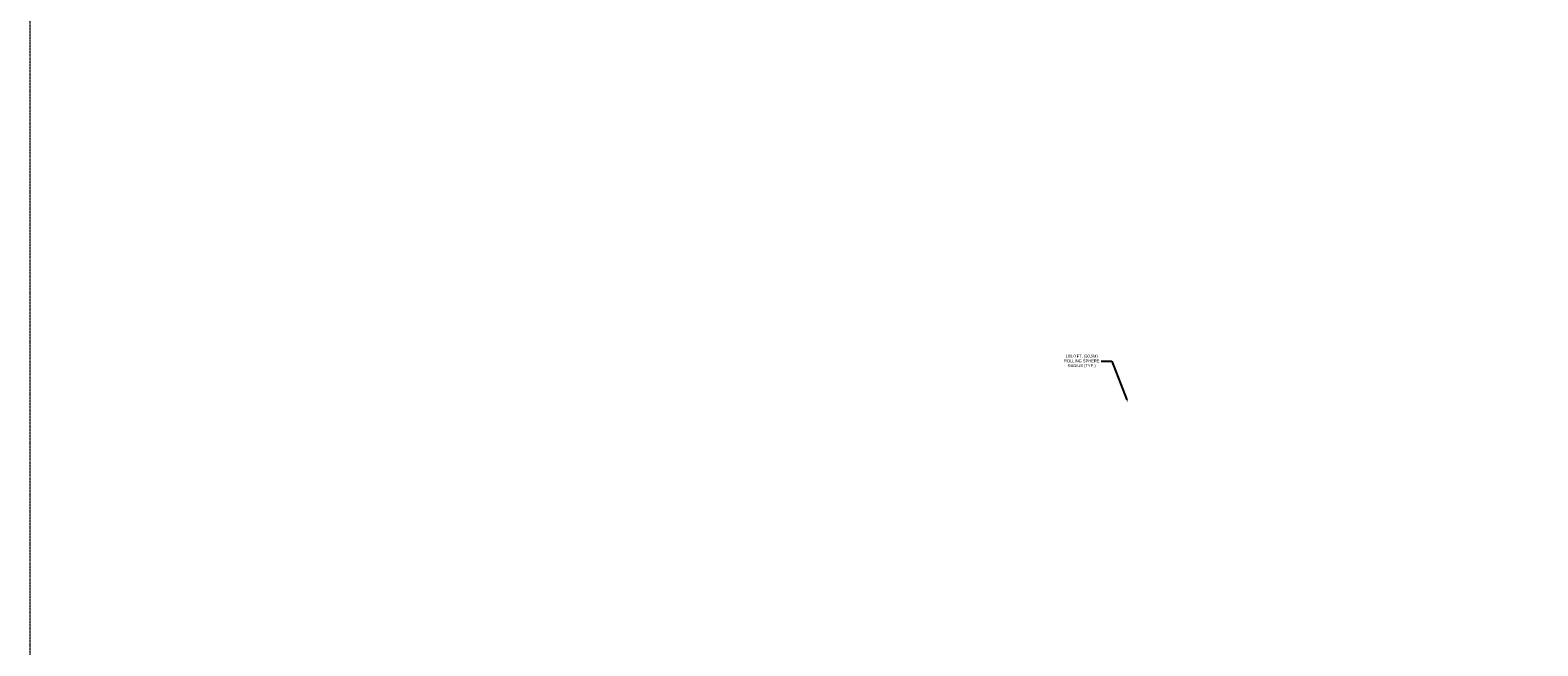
# Model space of a CAD drawing. Header units: inches. Extents: x 96 to 12395, y 835 to 21076.
# Tile 6 of 19: x 96 to 4806, y 9594 to 11517. Entities that reach past the tile are written whole.
import ezdxf

# ---------------------------------------------------------------- set-up
doc = ezdxf.new("R2010")
doc.units = ezdxf.units.IN
doc.header["$MEASUREMENT"] = 0
doc.linetypes.add('DASHED2', pattern=[0.375, 0.25, -0.125])
doc.layers.add('E-ANNO-TEXT', color=7, linetype='Continuous', lineweight=18)
doc.layers.add('E-LPS-RSM', color=30, linetype='DASHED2', lineweight=18)
doc.styles.get("Standard").update_dxf_attribs({"font": 'arial.ttf'})
doc.dimstyles.get("Standard").update_dxf_attribs({"dimtxt": 0.18, "dimasz": 0.18, "dimexe": 0.18, "dimexo": 0.0625, "dimgap": 0.09, "dimtad": 0, "dimtih": 1, "dimtoh": 1, "dimdec": 4, "dimzin": 0, "dimdsep": 46, "dimtxsty": 'Standard', "dimcen": 0.09, "dimadec": 0, "dimazin": 0, "dimtfac": 1, "dimtdec": 4, "dimtofl": 0, "dimtmove": 0, "dimatfit": 3, "dimfxl": 1, "dimtolj": 1, "dimtzin": 0, "dimarcsym": 0})

# ---------------------------------------------------------------- blocks, each defined once
blk = doc.blocks.new('*D4')
at = {"layer": 'Defpoints', "color": 0, "transparency": 16777216}
for p in [(3083.4, 11469.8), (3525.2, 10354.1)]:
    blk.add_point(p, dxfattribs=at)
at = {"layer": 'E-ANNO-TEXT', "color": 0, "lineweight": -2, "transparency": 16777216}
for p, q in [((3441.1, 10482.7), (3474.3, 10482.7)), ((3474.3, 10482.7), (3521.9, 10362.5))]:
    blk.add_line(p, q, dxfattribs=at)
at = {"layer": 'E-ANNO-TEXT', "color": 0, "transparency": 16777216}
blk.add_solid([(3523.3, 10363), (3520.5, 10361.9), (3525.2, 10354.1)], dxfattribs=at)
at = {"layer": 'E-ANNO-TEXT', "color": 0, "transparency": 16777216, "insert": (3380.7, 10482.7), "char_height": 9, "width": 123.999, "attachment_point": 5}
blk.add_mtext('\\A1;100.0 FT. (30.5M) ROLLING SPHERE RADIUS (TYP.)', dxfattribs=at)

msp = doc.modelspace()

# ---------------------------------------------------------------- linework, layer by layer
at = {"layer": 'E-LPS-RSM', "color": 7}
msp.add_lwpolyline([(95.708, 21076.19418), (11827.27564, 21076.19418), (11827.27564, 7251.84686), (95.708, 7251.84686)], close=True, dxfattribs=at)

# ---------------------------------------------------------------- dimensions: what is measured, and where the dimension line sits
at = {"layer": 'E-ANNO-TEXT', "color": 7}
dim = msp.add_radius_dim(center=(3083.39407, 11469.80918), mpoint=(3525.20706, 10354.10255), text='100.0 FT. (30.5M) ROLLING SPHERE RADIUS (TYP.)', dimstyle='Standard', override={"dimtxt": 9, "dimasz": 9, "dimgap": 6}, dxfattribs=at)
dim.commit()
dim.dimension.update_dxf_attribs({"geometry": '*D4', "text_midpoint": (3380.71994, 10482.66264), "dimtype": 164})

doc.saveas('drawing.dxf')
